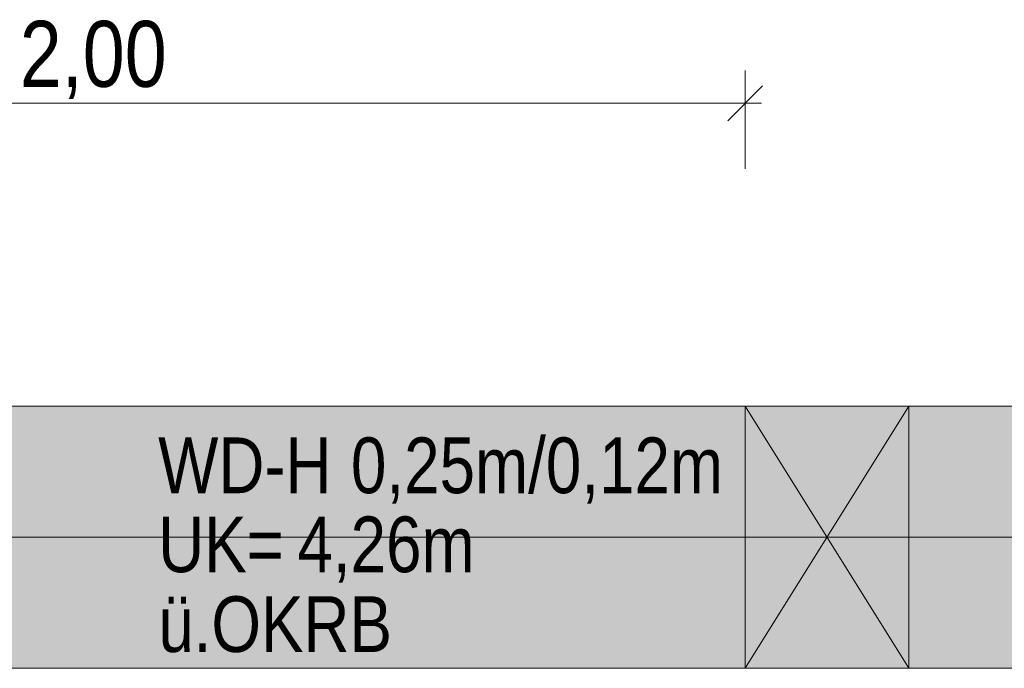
# Model space of a CAD drawing. Extents: x -720 to 300, y 62 to 1162.
# Tile 88 of 143: x -129 to -98, y 861 to 881. Entities that reach past the tile are written whole.
import ezdxf
from ezdxf.lldxf.tags import DXFTag

# ---------------------------------------------------------------- set-up
doc = ezdxf.new("R2010")
doc.units = 0
doc.layers.get('0').update_dxf_attribs({"lineweight": 13})
for name, color, linetype, lineweight, true_color in [('30 -34 Innenwände- 11 Durchbruch', 4, 'Continuous', 9, 0x00ffff), ('30 -35 Decken- 1 Konstruktion-Träger- Stahlbeton', 7, 'Continuous', 13, 0x33aa00), ('70 -76 Bemaßung- 2 Allgemein', 9, 'Continuous', 5, 0x808080), ('iwb_Schraffur_Unterzug', 7, 'Continuous', 5, 0xffffcc)]:
    doc.layers.add(name, color=color, linetype=linetype, lineweight=lineweight, true_color=true_color)
doc.layers.add('70 -71 Achsen- 1 Gebäudeachsen', color=7, linetype='STRICHPUNKT2-A06G94018I', lineweight=18)
doc.styles.get("Standard").update_dxf_attribs({"font": 'ARIALN.TTF'})
tags = doc.linetypes.add('fein_strichliert-A06G94028I', pattern=[4, 1, -2, 1]).pattern_tags.tags
tags[8:9] = [DXFTag(74, 4), DXFTag(75, 0), DXFTag(340, '0'), DXFTag(46, 0.0), DXFTag(50, 0.0), DXFTag(44, 0.0), DXFTag(45, 0.0)]
tags[6:7] = [DXFTag(74, 4), DXFTag(75, 0), DXFTag(340, '0'), DXFTag(46, 0.0), DXFTag(50, 0.0), DXFTag(44, 0.0), DXFTag(45, 0.0)]
tags[4:5] = [DXFTag(74, 4), DXFTag(75, 0), DXFTag(340, '0'), DXFTag(46, 0.0), DXFTag(50, 0.0), DXFTag(44, 0.0), DXFTag(45, 0.0)]
tags = doc.linetypes.add('STRICHPUNKT2-A06G94018I', pattern=[12.7, 6.35, -3.175, 0, -3.175]).pattern_tags.tags
tags[10:11] = [DXFTag(74, 4), DXFTag(75, 0), DXFTag(340, '0'), DXFTag(46, 0.0), DXFTag(50, 0.0), DXFTag(44, 0.0), DXFTag(45, 0.0)]
tags[8:9] = [DXFTag(74, 4), DXFTag(75, 0), DXFTag(340, '0'), DXFTag(46, 0.0), DXFTag(50, 0.0), DXFTag(44, 0.0), DXFTag(45, 0.0)]
tags[6:7] = [DXFTag(74, 4), DXFTag(75, 0), DXFTag(340, '0'), DXFTag(46, 0.0), DXFTag(50, 0.0), DXFTag(44, 0.0), DXFTag(45, 0.0)]
tags[4:5] = [DXFTag(74, 4), DXFTag(75, 0), DXFTag(340, '0'), DXFTag(46, 0.0), DXFTag(50, 0.0), DXFTag(44, 0.0), DXFTag(45, 0.0)]

# ---------------------------------------------------------------- blocks, each defined once
blk = doc.blocks.new('Referenz-A06G94038I')
at = {"layer": '30 -34 Innenwände- 11 Durchbruch', "color": 0, "linetype": 'Continuous', "lineweight": -2, "ltscale": 0.13}
for p, q in [((-106.357, 869.412), (-101.357, 869.412)), ((-101.357, 869.412), (-106.357, 861.412)), ((-101.357, 861.412), (-106.357, 869.412)), ((-106.357, 861.412), (-106.357, 869.412)), ((-106.357, 869.412), (-101.357, 861.412)), ((-101.357, 869.412), (-106.357, 861.412)), ((-101.357, 861.412), (-101.357, 869.412)), ((-106.357, 861.412), (-101.357, 861.412))]:
    blk.add_line(p, q, dxfattribs=at)
at = {"layer": '30 -34 Innenwände- 11 Durchbruch', "color": 0, "lineweight": -2}
for points in [[(-106.357, 861.412), (-106.357, 869.412), (-103.857, 865.412)], [(-101.357, 861.412), (-103.857, 865.412), (-101.357, 869.412)]]:
    blk.add_solid(points, dxfattribs=at)
at = {"layer": '30 -35 Decken- 1 Konstruktion-Träger- Stahlbeton', "color": 0, "linetype": 'fein_strichliert-A06G94028I', "lineweight": -2, "ltscale": 0.13}
for p, q in [((-298.357, 869.412), (-36.857, 869.412)), ((-298.357, 861.412), (-36.857, 861.412))]:
    blk.add_line(p, q, dxfattribs=at)
at = {"layer": '70 -71 Achsen- 1 Gebäudeachsen', "color": 0, "linetype": 'STRICHPUNKT2-A06G94018I', "lineweight": -2, "ltscale": 0.13}
blk.add_line((-682.362, 865.412), (76.456, 865.412), dxfattribs=at)
at = {"layer": '70 -76 Bemaßung- 2 Allgemein', "color": 0, "linetype": 'Continuous', "lineweight": -2, "ltscale": 0.13}
for p, q in [((-106.357, 876.653), (-106.357, 879.653)), ((-105.827, 879.184), (-106.888, 878.122)), ((-107.418, 878.653), (-145.297, 878.653)), ((-105.857, 878.653), (-107.418, 878.653))]:
    blk.add_line(p, q, dxfattribs=at)
at = {"layer": '30 -34 Innenwände- 11 Durchbruch', "color": 0, "linetype": 'Continuous', "lineweight": -2, "ltscale": 0.13, "char_height": 1.7, "attachment_point": 1}
for s, insert in [('{\\fArial Narrow;WD-H}', (-124.287, 868.456)), ('{\\fArial Narrow;0,25m/0,12m}', (-118.399, 868.456)), ('{\\fArial Narrow;UK=}', (-124.287, 866.044)), ('{\\fArial Narrow;4,26m}', (-120.034, 866.044)), ('{\\fArial Narrow;ü.OKRB}', (-124.287, 863.609))]:
    blk.add_mtext(s, dxfattribs=dict(at, insert=insert))
at = {"layer": '70 -76 Bemaßung- 2 Allgemein', "color": 0, "linetype": 'Continuous', "lineweight": -2, "ltscale": 0.13, "insert": (-128.516, 881.168), "char_height": 2.01377, "attachment_point": 1}
blk.add_mtext('{\\fArial Narrow;2,00}', dxfattribs=at)
blk = doc.blocks.new('Referenz-A06G94058I')
at = {"layer": 'iwb_Schraffur_Unterzug', "linetype": 'Continuous', "ltscale": 0.13}
for points in [[(-682.362, 869.412), (4.144, 869.412), (-682.362, 867.154)], [(-682.362, 867.154), (4.144, 869.412), (4.144, 861.412)], [(-682.362, 867.154), (4.144, 861.412), (-682.362, 863.67)], [(-682.362, 863.67), (4.144, 861.412), (-682.362, 861.412)]]:
    blk.add_solid(points, dxfattribs=at)

msp = doc.modelspace()

# ---------------------------------------------------------------- block references
at = {"color": 8, "lineweight": 13, "ltscale": 0.13, "true_color": 0x808080}
msp.add_blockref('Referenz-A06G94038I', (0, 0), dxfattribs=at)
at = {"color": 8, "lineweight": 25, "ltscale": 0.25, "true_color": 0x808080}
msp.add_blockref('Referenz-A06G94058I', (0, 0), dxfattribs=at)

doc.saveas('drawing.dxf')
